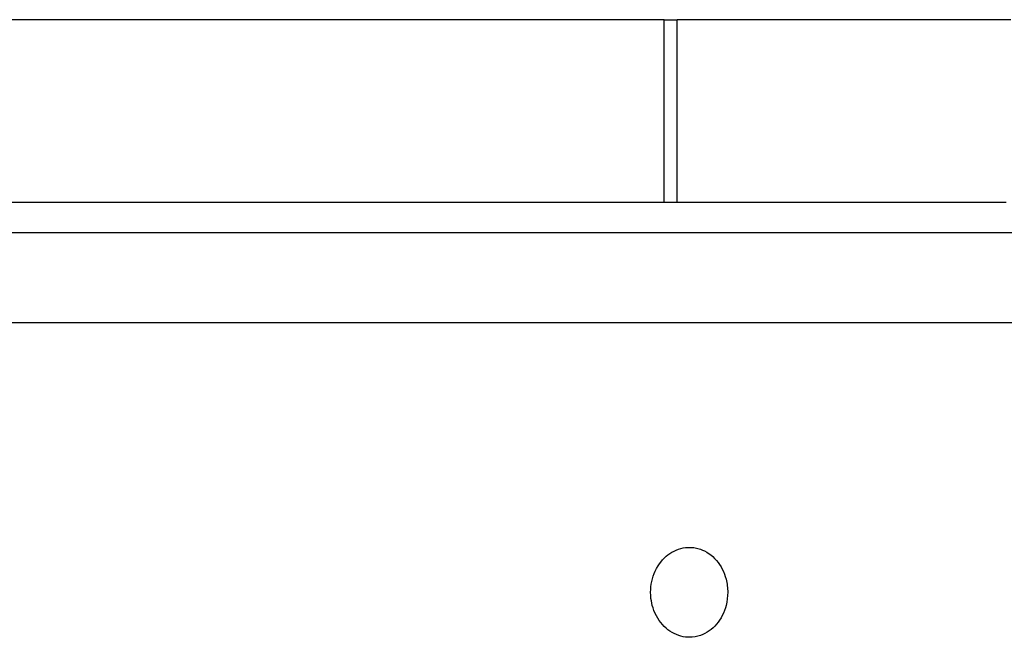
# Model space of a CAD drawing. Extents: x -1763 to 4575, y -3429 to 1051.
# Tile 30 of 193: x 25 to 58, y -2484 to -2464. Entities that reach past the tile are written whole.
import ezdxf

# ---------------------------------------------------------------- set-up
doc = ezdxf.new("R2010")
doc.units = 0
doc.linetypes.add('DASHED', pattern=[15, 7, -8])
doc.layers.get('0').update_dxf_attribs({"linetype": 'CONTINUOUS'})
doc.layers.add('1', color=7, linetype='CONTINUOUS')

# ---------------------------------------------------------------- blocks, each defined once
blk = doc.blocks.new('Z-STACK', base_point=(-660.966, -2613.082))
at = {"color": 2, "linetype": 'CONTINUOUS'}
for p, q in [((26.882, -2463.768), (7.054, -2463.768)), ((26.891, -2463.768), (26.882, -2463.768)), ((27.166, -2463.768), (26.891, -2463.768)), ((27.184, -2463.768), (27.166, -2463.768)), ((27.44, -2463.768), (27.184, -2463.768)), ((27.448, -2463.768), (27.44, -2463.768)), ((27.715, -2463.768), (27.448, -2463.768)), ((27.814, -2463.768), (27.715, -2463.768)), ((28.682, -2463.768), (27.814, -2463.768)), ((28.691, -2463.768), (28.682, -2463.768)), ((28.966, -2463.768), (28.691, -2463.768)), ((28.967, -2463.768), (28.966, -2463.768)), ((28.984, -2463.768), (28.967, -2463.768)), ((29.24, -2463.768), (28.984, -2463.768)), ((29.248, -2463.768), (29.24, -2463.768)), ((29.315, -2463.768), (29.248, -2463.768)), ((29.515, -2463.768), (29.315, -2463.768)), ((29.614, -2463.768), (29.515, -2463.768)), ((29.662, -2463.768), (29.614, -2463.768)), ((30.288, -2463.768), (29.662, -2463.768)), ((30.348, -2463.768), (30.288, -2463.768)), ((30.367, -2463.768), (30.348, -2463.768)), ((30.479, -2463.768), (30.367, -2463.768)), ((30.708, -2463.768), (30.479, -2463.768)), ((30.715, -2463.768), (30.708, -2463.768)), ((30.813, -2463.768), (30.715, -2463.768)), ((30.845, -2463.768), (30.813, -2463.768)), ((30.899, -2463.768), (30.845, -2463.768)), ((31.062, -2463.768), (30.899, -2463.768)), ((31.129, -2463.768), (31.062, -2463.768)), ((31.211, -2463.768), (31.129, -2463.768)), ((31.447, -2463.768), (31.211, -2463.768)), ((31.549, -2463.768), (31.447, -2463.768)), ((31.577, -2463.768), (31.549, -2463.768)), ((32.088, -2463.768), (31.577, -2463.768)), ((32.148, -2463.768), (32.088, -2463.768)), ((32.279, -2463.768), (32.148, -2463.768)), ((32.429, -2463.768), (32.279, -2463.768)), ((32.508, -2463.768), (32.429, -2463.768)), ((32.613, -2463.768), (32.508, -2463.768)), ((32.645, -2463.768), (32.613, -2463.768)), ((32.699, -2463.768), (32.645, -2463.768)), ((32.717, -2463.768), (32.699, -2463.768)), ((32.923, -2463.768), (32.717, -2463.768)), ((32.929, -2463.768), (32.923, -2463.768)), ((33.011, -2463.768), (32.929, -2463.768)), ((33.149, -2463.768), (33.011, -2463.768)), ((33.247, -2463.768), (33.149, -2463.768)), ((33.349, -2463.768), (33.247, -2463.768)), ((33.377, -2463.768), (33.349, -2463.768)), ((33.416, -2463.768), (33.377, -2463.768)), ((33.582, -2463.768), (33.416, -2463.768)), ((33.667, -2463.768), (33.582, -2463.768)), ((33.791, -2463.768), (33.667, -2463.768)), ((33.829, -2463.768), (33.791, -2463.768)), ((34.117, -2463.768), (33.829, -2463.768)), ((34.118, -2463.768), (34.117, -2463.768)), ((34.233, -2463.768), (34.118, -2463.768)), ((34.323, -2463.768), (34.233, -2463.768)), ((34.323, -2463.768), (34.323, -2463.768)), ((34.42, -2463.768), (34.323, -2463.768)), ((34.549, -2463.768), (34.42, -2463.768)), ((34.617, -2463.768), (34.549, -2463.768)), ((34.77, -2463.768), (34.617, -2463.768)), ((34.799, -2463.768), (34.77, -2463.768)), ((34.816, -2463.768), (34.799, -2463.768)), ((34.982, -2463.768), (34.816, -2463.768)), ((35.05, -2463.768), (34.982, -2463.768)), ((35.116, -2463.768), (35.05, -2463.768)), ((35.364, -2463.768), (35.116, -2463.768)), ((35.467, -2463.768), (35.364, -2463.768)), ((35.591, -2463.768), (35.467, -2463.768)), ((35.615, -2463.768), (35.591, -2463.768)), ((35.617, -2463.768), (35.615, -2463.768)), ((35.871, -2463.768), (35.617, -2463.768)), ((35.918, -2463.768), (35.871, -2463.768)), ((36.033, -2463.768), (35.918, -2463.768)), ((36.123, -2463.768), (36.033, -2463.768)), ((36.22, -2463.768), (36.123, -2463.768)), ((36.413, -2463.768), (36.22, -2463.768)), ((36.417, -2463.768), (36.413, -2463.768)), ((36.509, -2463.768), (36.417, -2463.768)), ((36.57, -2463.768), (36.509, -2463.768)), ((36.599, -2463.768), (36.57, -2463.768)), ((36.85, -2463.768), (36.599, -2463.768)), ((36.916, -2463.768), (36.85, -2463.768)), ((36.978, -2463.768), (36.916, -2463.768)), ((37.024, -2463.768), (36.978, -2463.768)), ((37.147, -2463.768), (37.024, -2463.768)), ((37.164, -2463.768), (37.147, -2463.768)), ((37.206, -2463.768), (37.164, -2463.768)), ((37.271, -2463.768), (37.206, -2463.768)), ((37.415, -2463.768), (37.271, -2463.768)), ((37.417, -2463.768), (37.415, -2463.768)), ((37.544, -2463.768), (37.417, -2463.768)), ((37.708, -2463.768), (37.544, -2463.768)), ((37.733, -2463.768), (37.708, -2463.768)), ((37.736, -2463.768), (37.733, -2463.768)), ((37.813, -2463.768), (37.736, -2463.768)), ((37.909, -2463.768), (37.813, -2463.768)), ((37.996, -2463.768), (37.909, -2463.768)), ((38.14, -2463.768), (37.996, -2463.768)), ((38.368, -2463.768), (38.14, -2463.768)), ((38.378, -2463.768), (38.368, -2463.768)), ((38.443, -2463.768), (38.378, -2463.768)), ((38.547, -2463.768), (38.443, -2463.768)), ((38.614, -2463.768), (38.547, -2463.768)), ((38.824, -2463.768), (38.614, -2463.768)), ((38.944, -2463.768), (38.824, -2463.768)), ((39, -2463.768), (38.944, -2463.768)), ((39.006, -2463.768), (39, -2463.768)), ((39.153, -2463.768), (39.006, -2463.768)), ((39.187, -2463.768), (39.153, -2463.768)), ((39.287, -2463.768), (39.187, -2463.768)), ((39.508, -2463.768), (39.287, -2463.768)), ((39.533, -2463.768), (39.508, -2463.768)), ((39.536, -2463.768), (39.533, -2463.768)), ((39.632, -2463.768), (39.536, -2463.768)), ((39.796, -2463.768), (39.632, -2463.768)), ((39.94, -2463.768), (39.796, -2463.768)), ((40.068, -2463.768), (39.94, -2463.768)), ((40.085, -2463.768), (40.068, -2463.768)), ((40.168, -2463.768), (40.085, -2463.768)), ((40.243, -2463.768), (40.168, -2463.768)), ((40.351, -2463.768), (40.243, -2463.768)), ((40.414, -2463.768), (40.351, -2463.768)), ((40.583, -2463.768), (40.414, -2463.768)), ((40.687, -2463.768), (40.583, -2463.768)), ((40.783, -2463.768), (40.687, -2463.768)), ((40.8, -2463.768), (40.783, -2463.768)), ((40.849, -2463.768), (40.8, -2463.768)), ((40.953, -2463.768), (40.849, -2463.768)), ((40.987, -2463.768), (40.953, -2463.768)), ((41.046, -2463.768), (40.987, -2463.768)), ((41.204, -2463.768), (41.046, -2463.768)), ((41.329, -2463.768), (41.204, -2463.768)), ((41.432, -2463.768), (41.329, -2463.768)), ((41.448, -2463.768), (41.432, -2463.768)), ((41.468, -2463.768), (41.448, -2463.768)), ((41.481, -2463.768), (41.468, -2463.768)), ((41.485, -2463.768), (41.481, -2463.768)), ((41.533, -2463.768), (41.485, -2463.768)), ((42.057, -2463.768), (41.533, -2463.768)), ((42.093, -2463.768), (42.057, -2463.768)), ((42.128, -2463.768), (42.093, -2463.768)), ((42.151, -2463.768), (42.128, -2463.768)), ((42.183, -2463.768), (42.151, -2463.768)), ((42.249, -2463.768), (42.183, -2463.768)), ((42.383, -2463.768), (42.249, -2463.768)), ((42.669, -2463.768), (42.383, -2463.768)), ((42.691, -2463.768), (42.669, -2463.768)), ((42.846, -2463.768), (42.691, -2463.768)), ((42.856, -2463.768), (42.846, -2463.768)), ((42.881, -2463.768), (42.856, -2463.768)), ((42.909, -2463.768), (42.881, -2463.768)), ((43.004, -2463.768), (42.909, -2463.768)), ((43.129, -2463.768), (43.004, -2463.768)), ((43.248, -2463.768), (43.129, -2463.768)), ((43.333, -2463.768), (43.248, -2463.768)), ((43.593, -2463.768), (43.333, -2463.768)), ((43.62, -2463.768), (43.593, -2463.768)), ((43.644, -2463.768), (43.62, -2463.768)), ((43.729, -2463.768), (43.644, -2463.768)), ((43.857, -2463.768), (43.729, -2463.768)), ((43.893, -2463.768), (43.857, -2463.768)), ((43.916, -2463.768), (43.893, -2463.768)), ((43.928, -2463.768), (43.916, -2463.768)), ((44.069, -2463.768), (43.928, -2463.768)), ((44.328, -2463.768), (44.069, -2463.768)), ((44.491, -2463.768), (44.328, -2463.768)), ((44.516, -2463.768), (44.491, -2463.768)), ((44.558, -2463.768), (44.516, -2463.768)), ((44.638, -2463.768), (44.558, -2463.768)), ((44.656, -2463.768), (44.638, -2463.768)), ((44.682, -2463.768), (44.656, -2463.768)), ((44.709, -2463.768), (44.682, -2463.768)), ((44.892, -2463.768), (44.709, -2463.768)), ((44.993, -2463.768), (44.892, -2463.768)), ((45.024, -2463.768), (44.993, -2463.768)), ((45.129, -2463.768), (45.024, -2463.768)), ((45.387, -2463.768), (45.129, -2463.768)), ((45.42, -2463.768), (45.387, -2463.768)), ((45.444, -2463.768), (45.42, -2463.768)), ((45.582, -2463.768), (45.444, -2463.768)), ((45.632, -2463.768), (45.582, -2463.768)), ((45.716, -2463.768), (45.632, -2463.768)), ((45.786, -2463.768), (45.716, -2463.768)), ((45.916, -2463.768), (45.786, -2463.768)), ((45.958, -2463.768), (45.916, -2463.768)), ((46.013, -2463.768), (45.958, -2463.768)), ((46.117, -2463.768), (46.013, -2463.768)), ((46.128, -2463.768), (46.117, -2463.768)), ((46.3, -2463.768), (46.128, -2463.768)), ((46.3, -2463.768), (46.438, -2463.768)), ((46.438, -2463.768), (46.482, -2463.768)), ((46.482, -2463.768), (46.626, -2463.768)), ((46.626, -2463.768), (46.68, -2463.768)), ((46.68, -2463.768), (46.692, -2463.768)), ((46.692, -2463.768), (46.74, -2463.768)), ((46.787, -2463.768), (46.74, -2463.768)), ((46.824, -2463.768), (46.787, -2463.768)), ((46.896, -2463.768), (46.824, -2463.768)), ((47.077, -2463.768), (46.896, -2463.768)), ((47.197, -2463.768), (47.077, -2463.768)), ((47.339, -2463.768), (47.197, -2463.768)), ((47.382, -2463.768), (47.339, -2463.768)), ((47.413, -2463.768), (47.382, -2463.768)), ((47.432, -2463.768), (47.413, -2463.768)), ((47.545, -2463.768), (47.432, -2463.768)), ((47.574, -2463.768), (47.545, -2463.768)), ((47.586, -2463.768), (47.574, -2463.768)), ((47.831, -2463.768), (47.586, -2463.768)), ((47.917, -2463.768), (47.831, -2463.768)), ((48.03, -2463.768), (47.917, -2463.768)), ((48.142, -2463.768), (48.03, -2463.768)), ((48.298, -2463.768), (48.142, -2463.768)), ((48.418, -2463.768), (48.298, -2463.768)), ((48.426, -2463.768), (48.418, -2463.768)), ((48.459, -2463.768), (48.426, -2463.768)), ((48.477, -2463.768), (48.459, -2463.768)), ((48.48, -2463.768), (48.477, -2463.768)), ((48.696, -2463.768), (48.48, -2463.768)), ((48.739, -2463.768), (48.696, -2463.768)), ((48.968, -2463.768), (48.739, -2463.768)), ((48.997, -2463.768), (48.968, -2463.768)), ((49.163, -2463.768), (48.997, -2463.768)), ((49.257, -2463.768), (49.163, -2463.768)), ((49.313, -2463.768), (49.257, -2463.768)), ((49.345, -2463.768), (49.313, -2463.768)), ((49.374, -2463.768), (49.345, -2463.768)), ((49.441, -2463.768), (49.374, -2463.768)), ((49.453, -2463.768), (49.441, -2463.768)), ((49.542, -2463.768), (49.453, -2463.768)), ((49.631, -2463.768), (49.542, -2463.768)), ((49.698, -2463.768), (49.631, -2463.768)), ((49.83, -2463.768), (49.698, -2463.768)), ((50.102, -2463.768), (49.83, -2463.768)), ((50.218, -2463.768), (50.102, -2463.768)), ((50.259, -2463.768), (50.218, -2463.768)), ((50.297, -2463.768), (50.259, -2463.768)), ((50.418, -2463.768), (50.297, -2463.768)), ((50.465, -2463.768), (50.418, -2463.768)), ((50.516, -2463.768), (50.465, -2463.768)), ((50.657, -2463.768), (50.516, -2463.768)), ((50.687, -2463.768), (50.657, -2463.768)), ((50.713, -2463.768), (50.687, -2463.768)), ((50.768, -2463.768), (50.713, -2463.768)), ((50.884, -2463.768), (50.768, -2463.768)), ((50.91, -2463.768), (50.884, -2463.768)), ((50.963, -2463.768), (50.91, -2463.768)), ((51.241, -2463.768), (50.963, -2463.768)), ((51.253, -2463.768), (51.241, -2463.768)), ((51.373, -2463.768), (51.253, -2463.768)), ((51.488, -2463.768), (51.373, -2463.768)), ((51.719, -2463.768), (51.488, -2463.768)), ((51.833, -2463.768), (51.719, -2463.768)), ((51.902, -2463.768), (51.833, -2463.768)), ((51.903, -2463.768), (51.902, -2463.768)), ((51.916, -2463.768), (51.903, -2463.768)), ((51.997, -2463.768), (51.916, -2463.768)), ((52.097, -2463.768), (51.997, -2463.768)), ((52.218, -2463.768), (52.097, -2463.768)), ((52.265, -2463.768), (52.218, -2463.768)), ((52.276, -2463.768), (52.265, -2463.768)), ((52.31, -2463.768), (52.276, -2463.768)), ((52.487, -2463.768), (52.31, -2463.768)), ((52.563, -2463.768), (52.487, -2463.768)), ((52.644, -2463.768), (52.563, -2463.768)), ((52.684, -2463.768), (52.644, -2463.768)), ((52.686, -2463.768), (52.684, -2463.768)), ((53.054, -2463.768), (52.686, -2463.768)), ((53.085, -2463.768), (53.054, -2463.768)), ((53.096, -2463.768), (53.085, -2463.768)), ((53.119, -2463.768), (53.096, -2463.768)), ((53.173, -2463.768), (53.119, -2463.768)), ((53.255, -2463.768), (53.173, -2463.768)), ((53.288, -2463.768), (53.255, -2463.768)), ((53.397, -2463.768), (53.288, -2463.768)), ((53.573, -2463.768), (53.397, -2463.768)), ((53.633, -2463.768), (53.573, -2463.768)), ((53.703, -2463.768), (53.633, -2463.768)), ((53.747, -2463.768), (53.703, -2463.768)), ((53.902, -2463.768), (53.747, -2463.768)), ((53.916, -2463.768), (53.902, -2463.768)), ((53.963, -2463.768), (53.916, -2463.768)), ((54.076, -2463.768), (53.963, -2463.768)), ((54.205, -2463.768), (54.076, -2463.768)), ((54.436, -2463.768), (54.205, -2463.768)), ((54.444, -2463.768), (54.436, -2463.768)), ((54.485, -2463.768), (54.444, -2463.768)), ((54.486, -2463.768), (54.485, -2463.768)), ((54.662, -2463.768), (54.486, -2463.768)), ((54.854, -2463.768), (54.662, -2463.768)), ((55.055, -2463.768), (54.854, -2463.768)), ((55.137, -2463.768), (55.055, -2463.768)), ((55.241, -2463.768), (55.137, -2463.768)), ((55.302, -2463.768), (55.241, -2463.768)), ((55.342, -2463.768), (55.302, -2463.768)), ((55.356, -2463.768), (55.342, -2463.768)), ((55.373, -2463.768), (55.356, -2463.768)), ((55.497, -2463.768), (55.373, -2463.768)), ((55.547, -2463.768), (55.497, -2463.768)), ((55.65, -2463.768), (55.547, -2463.768)), ((55.716, -2463.768), (55.65, -2463.768)), ((55.756, -2463.768), (55.716, -2463.768)), ((55.836, -2463.768), (55.756, -2463.768)), ((56.005, -2463.768), (55.836, -2463.768)), ((56.069, -2463.768), (56.005, -2463.768)), ((56.352, -2463.768), (56.069, -2463.768)), ((56.462, -2463.768), (56.352, -2463.768)), ((56.518, -2463.768), (56.462, -2463.768)), ((56.619, -2463.768), (56.518, -2463.768)), ((56.641, -2463.768), (56.619, -2463.768)), ((56.655, -2463.768), (56.641, -2463.768)), ((56.715, -2463.768), (56.655, -2463.768)), ((56.865, -2463.768), (56.715, -2463.768)), ((56.937, -2463.768), (56.865, -2463.768)), ((56.949, -2463.768), (56.937, -2463.768)), ((57.05, -2463.768), (56.949, -2463.768)), ((57.142, -2463.768), (57.05, -2463.768)), ((57.156, -2463.768), (57.142, -2463.768)), ((57.156, -2463.768), (57.156, -2463.768)), ((57.23, -2463.768), (57.156, -2463.768)), ((57.297, -2463.768), (57.23, -2463.768)), ((57.476, -2463.768), (57.297, -2463.768)), ((57.869, -2463.768), (57.476, -2463.768))]:
    blk.add_line(p, q, dxfattribs=at)
at = {"color": 7, "linetype": 'DASHED'}
for p, q in [((26.882, -2463.768), (7.054, -2463.768)), ((26.891, -2463.768), (26.882, -2463.768)), ((27.166, -2463.768), (26.891, -2463.768)), ((27.184, -2463.768), (27.166, -2463.768)), ((27.44, -2463.768), (27.184, -2463.768)), ((27.448, -2463.768), (27.44, -2463.768)), ((27.715, -2463.768), (27.448, -2463.768)), ((27.814, -2463.768), (27.715, -2463.768)), ((28.682, -2463.768), (27.814, -2463.768)), ((28.691, -2463.768), (28.682, -2463.768)), ((28.966, -2463.768), (28.691, -2463.768)), ((28.967, -2463.768), (28.966, -2463.768)), ((28.984, -2463.768), (28.967, -2463.768)), ((29.24, -2463.768), (28.984, -2463.768)), ((29.248, -2463.768), (29.24, -2463.768)), ((29.315, -2463.768), (29.248, -2463.768)), ((29.515, -2463.768), (29.315, -2463.768)), ((29.614, -2463.768), (29.515, -2463.768)), ((29.662, -2463.768), (29.614, -2463.768)), ((30.288, -2463.768), (29.662, -2463.768)), ((30.348, -2463.768), (30.288, -2463.768)), ((30.367, -2463.768), (30.348, -2463.768)), ((30.479, -2463.768), (30.367, -2463.768)), ((30.708, -2463.768), (30.479, -2463.768)), ((30.715, -2463.768), (30.708, -2463.768)), ((30.813, -2463.768), (30.715, -2463.768)), ((30.845, -2463.768), (30.813, -2463.768)), ((30.899, -2463.768), (30.845, -2463.768)), ((31.062, -2463.768), (30.899, -2463.768)), ((31.129, -2463.768), (31.062, -2463.768)), ((31.211, -2463.768), (31.129, -2463.768)), ((31.447, -2463.768), (31.211, -2463.768)), ((31.549, -2463.768), (31.447, -2463.768)), ((31.577, -2463.768), (31.549, -2463.768)), ((32.088, -2463.768), (31.577, -2463.768)), ((32.148, -2463.768), (32.088, -2463.768)), ((32.279, -2463.768), (32.148, -2463.768)), ((32.429, -2463.768), (32.279, -2463.768)), ((32.508, -2463.768), (32.429, -2463.768)), ((32.613, -2463.768), (32.508, -2463.768)), ((32.645, -2463.768), (32.613, -2463.768)), ((32.699, -2463.768), (32.645, -2463.768)), ((32.717, -2463.768), (32.699, -2463.768)), ((32.923, -2463.768), (32.717, -2463.768)), ((32.929, -2463.768), (32.923, -2463.768)), ((33.011, -2463.768), (32.929, -2463.768)), ((33.149, -2463.768), (33.011, -2463.768)), ((33.247, -2463.768), (33.149, -2463.768)), ((33.349, -2463.768), (33.247, -2463.768)), ((33.377, -2463.768), (33.349, -2463.768)), ((33.416, -2463.768), (33.377, -2463.768)), ((33.582, -2463.768), (33.416, -2463.768)), ((33.667, -2463.768), (33.582, -2463.768)), ((33.791, -2463.768), (33.667, -2463.768)), ((33.829, -2463.768), (33.791, -2463.768)), ((34.117, -2463.768), (33.829, -2463.768)), ((34.118, -2463.768), (34.117, -2463.768)), ((34.233, -2463.768), (34.118, -2463.768)), ((34.323, -2463.768), (34.233, -2463.768)), ((34.323, -2463.768), (34.323, -2463.768)), ((34.42, -2463.768), (34.323, -2463.768)), ((34.549, -2463.768), (34.42, -2463.768)), ((34.617, -2463.768), (34.549, -2463.768)), ((34.77, -2463.768), (34.617, -2463.768)), ((34.799, -2463.768), (34.77, -2463.768)), ((34.816, -2463.768), (34.799, -2463.768)), ((34.982, -2463.768), (34.816, -2463.768)), ((35.05, -2463.768), (34.982, -2463.768)), ((35.116, -2463.768), (35.05, -2463.768)), ((35.364, -2463.768), (35.116, -2463.768)), ((35.467, -2463.768), (35.364, -2463.768)), ((35.591, -2463.768), (35.467, -2463.768)), ((35.615, -2463.768), (35.591, -2463.768)), ((35.617, -2463.768), (35.615, -2463.768)), ((35.871, -2463.768), (35.617, -2463.768)), ((35.918, -2463.768), (35.871, -2463.768)), ((36.033, -2463.768), (35.918, -2463.768)), ((36.123, -2463.768), (36.033, -2463.768)), ((36.22, -2463.768), (36.123, -2463.768)), ((36.413, -2463.768), (36.22, -2463.768)), ((36.417, -2463.768), (36.413, -2463.768)), ((36.509, -2463.768), (36.417, -2463.768)), ((36.57, -2463.768), (36.509, -2463.768)), ((36.599, -2463.768), (36.57, -2463.768)), ((36.85, -2463.768), (36.599, -2463.768)), ((36.916, -2463.768), (36.85, -2463.768)), ((36.978, -2463.768), (36.916, -2463.768)), ((37.024, -2463.768), (36.978, -2463.768)), ((37.147, -2463.768), (37.024, -2463.768)), ((37.164, -2463.768), (37.147, -2463.768)), ((37.206, -2463.768), (37.164, -2463.768)), ((37.271, -2463.768), (37.206, -2463.768)), ((37.415, -2463.768), (37.271, -2463.768)), ((37.417, -2463.768), (37.415, -2463.768)), ((37.544, -2463.768), (37.417, -2463.768)), ((37.708, -2463.768), (37.544, -2463.768)), ((37.733, -2463.768), (37.708, -2463.768)), ((37.736, -2463.768), (37.733, -2463.768)), ((37.813, -2463.768), (37.736, -2463.768)), ((37.909, -2463.768), (37.813, -2463.768)), ((37.996, -2463.768), (37.909, -2463.768)), ((38.14, -2463.768), (37.996, -2463.768)), ((38.368, -2463.768), (38.14, -2463.768)), ((38.378, -2463.768), (38.368, -2463.768)), ((38.443, -2463.768), (38.378, -2463.768)), ((38.547, -2463.768), (38.443, -2463.768)), ((38.614, -2463.768), (38.547, -2463.768)), ((38.824, -2463.768), (38.614, -2463.768)), ((38.944, -2463.768), (38.824, -2463.768)), ((39, -2463.768), (38.944, -2463.768)), ((39.006, -2463.768), (39, -2463.768)), ((39.153, -2463.768), (39.006, -2463.768)), ((39.187, -2463.768), (39.153, -2463.768)), ((39.287, -2463.768), (39.187, -2463.768)), ((39.508, -2463.768), (39.287, -2463.768)), ((39.533, -2463.768), (39.508, -2463.768)), ((39.536, -2463.768), (39.533, -2463.768)), ((39.632, -2463.768), (39.536, -2463.768)), ((39.796, -2463.768), (39.632, -2463.768)), ((39.94, -2463.768), (39.796, -2463.768)), ((40.068, -2463.768), (39.94, -2463.768)), ((40.085, -2463.768), (40.068, -2463.768)), ((40.168, -2463.768), (40.085, -2463.768)), ((40.243, -2463.768), (40.168, -2463.768)), ((40.351, -2463.768), (40.243, -2463.768)), ((40.414, -2463.768), (40.351, -2463.768)), ((40.583, -2463.768), (40.414, -2463.768)), ((40.687, -2463.768), (40.583, -2463.768)), ((40.783, -2463.768), (40.687, -2463.768)), ((40.8, -2463.768), (40.783, -2463.768)), ((40.849, -2463.768), (40.8, -2463.768)), ((40.953, -2463.768), (40.849, -2463.768)), ((40.987, -2463.768), (40.953, -2463.768)), ((41.046, -2463.768), (40.987, -2463.768)), ((41.204, -2463.768), (41.046, -2463.768)), ((41.329, -2463.768), (41.204, -2463.768)), ((41.432, -2463.768), (41.329, -2463.768)), ((41.448, -2463.768), (41.432, -2463.768)), ((41.468, -2463.768), (41.448, -2463.768)), ((41.481, -2463.768), (41.468, -2463.768)), ((41.485, -2463.768), (41.481, -2463.768)), ((41.533, -2463.768), (41.485, -2463.768)), ((42.057, -2463.768), (41.533, -2463.768)), ((42.093, -2463.768), (42.057, -2463.768)), ((42.128, -2463.768), (42.093, -2463.768)), ((42.151, -2463.768), (42.128, -2463.768)), ((42.183, -2463.768), (42.151, -2463.768)), ((42.249, -2463.768), (42.183, -2463.768)), ((42.383, -2463.768), (42.249, -2463.768)), ((42.669, -2463.768), (42.383, -2463.768)), ((42.691, -2463.768), (42.669, -2463.768)), ((42.846, -2463.768), (42.691, -2463.768)), ((42.856, -2463.768), (42.846, -2463.768)), ((42.881, -2463.768), (42.856, -2463.768)), ((42.909, -2463.768), (42.881, -2463.768)), ((43.004, -2463.768), (42.909, -2463.768)), ((43.129, -2463.768), (43.004, -2463.768)), ((43.248, -2463.768), (43.129, -2463.768)), ((43.333, -2463.768), (43.248, -2463.768)), ((43.593, -2463.768), (43.333, -2463.768)), ((43.62, -2463.768), (43.593, -2463.768)), ((43.644, -2463.768), (43.62, -2463.768)), ((43.729, -2463.768), (43.644, -2463.768)), ((43.857, -2463.768), (43.729, -2463.768)), ((43.893, -2463.768), (43.857, -2463.768)), ((43.916, -2463.768), (43.893, -2463.768)), ((43.928, -2463.768), (43.916, -2463.768)), ((44.069, -2463.768), (43.928, -2463.768)), ((44.328, -2463.768), (44.069, -2463.768)), ((44.491, -2463.768), (44.328, -2463.768)), ((44.516, -2463.768), (44.491, -2463.768)), ((44.558, -2463.768), (44.516, -2463.768)), ((44.638, -2463.768), (44.558, -2463.768)), ((44.656, -2463.768), (44.638, -2463.768)), ((44.682, -2463.768), (44.656, -2463.768)), ((44.709, -2463.768), (44.682, -2463.768)), ((44.892, -2463.768), (44.709, -2463.768)), ((44.993, -2463.768), (44.892, -2463.768)), ((45.024, -2463.768), (44.993, -2463.768)), ((45.129, -2463.768), (45.024, -2463.768)), ((45.387, -2463.768), (45.129, -2463.768)), ((45.42, -2463.768), (45.387, -2463.768)), ((45.444, -2463.768), (45.42, -2463.768)), ((45.582, -2463.768), (45.444, -2463.768)), ((45.632, -2463.768), (45.582, -2463.768)), ((45.716, -2463.768), (45.632, -2463.768)), ((45.786, -2463.768), (45.716, -2463.768)), ((45.916, -2463.768), (45.786, -2463.768)), ((45.958, -2463.768), (45.916, -2463.768)), ((46.013, -2463.768), (45.958, -2463.768)), ((46.117, -2463.768), (46.013, -2463.768)), ((46.128, -2463.768), (46.117, -2463.768)), ((46.3, -2463.768), (46.128, -2463.768)), ((46.3, -2463.768), (46.438, -2463.768)), ((46.438, -2463.768), (46.482, -2463.768)), ((46.482, -2463.768), (46.626, -2463.768)), ((46.626, -2463.768), (46.68, -2463.768)), ((46.68, -2463.768), (46.692, -2463.768)), ((46.692, -2463.768), (46.74, -2463.768)), ((46.787, -2463.768), (46.74, -2463.768)), ((46.787, -2463.768), (46.74, -2463.768)), ((46.824, -2463.768), (46.787, -2463.768)), ((46.824, -2463.768), (46.787, -2463.768)), ((46.896, -2463.768), (46.824, -2463.768)), ((46.896, -2463.768), (46.824, -2463.768)), ((47.077, -2463.768), (46.896, -2463.768)), ((47.077, -2463.768), (46.896, -2463.768)), ((47.197, -2463.768), (47.077, -2463.768)), ((47.197, -2463.768), (47.077, -2463.768)), ((47.339, -2463.768), (47.197, -2463.768)), ((47.339, -2463.768), (47.197, -2463.768)), ((47.382, -2463.768), (47.339, -2463.768)), ((47.382, -2463.768), (47.339, -2463.768)), ((47.413, -2463.768), (47.382, -2463.768)), ((47.413, -2463.768), (47.382, -2463.768)), ((47.432, -2463.768), (47.413, -2463.768)), ((47.432, -2463.768), (47.413, -2463.768)), ((47.545, -2463.768), (47.432, -2463.768)), ((47.545, -2463.768), (47.432, -2463.768)), ((47.574, -2463.768), (47.545, -2463.768)), ((47.574, -2463.768), (47.545, -2463.768)), ((47.586, -2463.768), (47.574, -2463.768)), ((47.586, -2463.768), (47.574, -2463.768)), ((47.831, -2463.768), (47.586, -2463.768)), ((47.831, -2463.768), (47.586, -2463.768)), ((47.917, -2463.768), (47.831, -2463.768)), ((47.917, -2463.768), (47.831, -2463.768)), ((48.03, -2463.768), (47.917, -2463.768)), ((48.03, -2463.768), (47.917, -2463.768)), ((48.142, -2463.768), (48.03, -2463.768)), ((48.142, -2463.768), (48.03, -2463.768)), ((48.298, -2463.768), (48.142, -2463.768)), ((48.298, -2463.768), (48.142, -2463.768)), ((48.418, -2463.768), (48.298, -2463.768)), ((48.418, -2463.768), (48.298, -2463.768)), ((48.426, -2463.768), (48.418, -2463.768)), ((48.426, -2463.768), (48.418, -2463.768)), ((48.459, -2463.768), (48.426, -2463.768)), ((48.459, -2463.768), (48.426, -2463.768)), ((48.477, -2463.768), (48.459, -2463.768)), ((48.477, -2463.768), (48.459, -2463.768)), ((48.48, -2463.768), (48.477, -2463.768)), ((48.48, -2463.768), (48.477, -2463.768)), ((48.696, -2463.768), (48.48, -2463.768)), ((48.696, -2463.768), (48.48, -2463.768)), ((48.739, -2463.768), (48.696, -2463.768)), ((48.739, -2463.768), (48.696, -2463.768)), ((48.968, -2463.768), (48.739, -2463.768)), ((48.968, -2463.768), (48.739, -2463.768)), ((48.997, -2463.768), (48.968, -2463.768)), ((48.997, -2463.768), (48.968, -2463.768)), ((49.163, -2463.768), (48.997, -2463.768)), ((49.163, -2463.768), (48.997, -2463.768)), ((49.257, -2463.768), (49.163, -2463.768)), ((49.257, -2463.768), (49.163, -2463.768)), ((49.313, -2463.768), (49.257, -2463.768)), ((49.313, -2463.768), (49.257, -2463.768)), ((49.345, -2463.768), (49.313, -2463.768)), ((49.345, -2463.768), (49.313, -2463.768)), ((49.374, -2463.768), (49.345, -2463.768)), ((49.374, -2463.768), (49.345, -2463.768)), ((49.441, -2463.768), (49.374, -2463.768)), ((49.441, -2463.768), (49.374, -2463.768)), ((49.453, -2463.768), (49.441, -2463.768)), ((49.453, -2463.768), (49.441, -2463.768)), ((49.542, -2463.768), (49.453, -2463.768)), ((49.542, -2463.768), (49.453, -2463.768)), ((49.631, -2463.768), (49.542, -2463.768)), ((49.631, -2463.768), (49.542, -2463.768)), ((49.698, -2463.768), (49.631, -2463.768)), ((49.698, -2463.768), (49.631, -2463.768)), ((49.83, -2463.768), (49.698, -2463.768)), ((49.83, -2463.768), (49.698, -2463.768)), ((50.102, -2463.768), (49.83, -2463.768)), ((50.102, -2463.768), (49.83, -2463.768)), ((50.218, -2463.768), (50.102, -2463.768)), ((50.218, -2463.768), (50.102, -2463.768)), ((50.259, -2463.768), (50.218, -2463.768)), ((50.259, -2463.768), (50.218, -2463.768)), ((50.297, -2463.768), (50.259, -2463.768)), ((50.297, -2463.768), (50.259, -2463.768)), ((50.418, -2463.768), (50.297, -2463.768)), ((50.418, -2463.768), (50.297, -2463.768)), ((50.465, -2463.768), (50.418, -2463.768)), ((50.465, -2463.768), (50.418, -2463.768)), ((50.516, -2463.768), (50.465, -2463.768)), ((50.516, -2463.768), (50.465, -2463.768)), ((50.657, -2463.768), (50.516, -2463.768)), ((50.657, -2463.768), (50.516, -2463.768)), ((50.687, -2463.768), (50.657, -2463.768)), ((50.687, -2463.768), (50.657, -2463.768)), ((50.713, -2463.768), (50.687, -2463.768)), ((50.713, -2463.768), (50.687, -2463.768)), ((50.768, -2463.768), (50.713, -2463.768)), ((50.768, -2463.768), (50.713, -2463.768)), ((50.884, -2463.768), (50.768, -2463.768)), ((50.884, -2463.768), (50.768, -2463.768)), ((50.91, -2463.768), (50.884, -2463.768)), ((50.91, -2463.768), (50.884, -2463.768)), ((50.963, -2463.768), (50.91, -2463.768)), ((50.963, -2463.768), (50.91, -2463.768)), ((51.241, -2463.768), (50.963, -2463.768)), ((51.241, -2463.768), (50.963, -2463.768)), ((51.253, -2463.768), (51.241, -2463.768)), ((51.253, -2463.768), (51.241, -2463.768)), ((51.373, -2463.768), (51.253, -2463.768)), ((51.373, -2463.768), (51.253, -2463.768)), ((51.488, -2463.768), (51.373, -2463.768)), ((51.488, -2463.768), (51.373, -2463.768)), ((51.719, -2463.768), (51.488, -2463.768)), ((51.719, -2463.768), (51.488, -2463.768)), ((51.833, -2463.768), (51.719, -2463.768)), ((51.833, -2463.768), (51.719, -2463.768)), ((51.902, -2463.768), (51.833, -2463.768)), ((51.902, -2463.768), (51.833, -2463.768)), ((51.903, -2463.768), (51.902, -2463.768)), ((51.903, -2463.768), (51.902, -2463.768)), ((51.916, -2463.768), (51.903, -2463.768)), ((51.916, -2463.768), (51.903, -2463.768)), ((51.997, -2463.768), (51.916, -2463.768)), ((51.997, -2463.768), (51.916, -2463.768)), ((52.097, -2463.768), (51.997, -2463.768)), ((52.097, -2463.768), (51.997, -2463.768)), ((52.218, -2463.768), (52.097, -2463.768)), ((52.218, -2463.768), (52.097, -2463.768)), ((52.265, -2463.768), (52.218, -2463.768)), ((52.265, -2463.768), (52.218, -2463.768)), ((52.276, -2463.768), (52.265, -2463.768)), ((52.276, -2463.768), (52.265, -2463.768)), ((52.31, -2463.768), (52.276, -2463.768)), ((52.31, -2463.768), (52.276, -2463.768)), ((52.487, -2463.768), (52.31, -2463.768)), ((52.487, -2463.768), (52.31, -2463.768)), ((52.563, -2463.768), (52.487, -2463.768)), ((52.563, -2463.768), (52.487, -2463.768)), ((52.644, -2463.768), (52.563, -2463.768)), ((52.644, -2463.768), (52.563, -2463.768)), ((52.684, -2463.768), (52.644, -2463.768)), ((52.684, -2463.768), (52.644, -2463.768)), ((52.686, -2463.768), (52.684, -2463.768)), ((52.686, -2463.768), (52.684, -2463.768)), ((53.054, -2463.768), (52.686, -2463.768)), ((53.054, -2463.768), (52.686, -2463.768)), ((53.085, -2463.768), (53.054, -2463.768)), ((53.085, -2463.768), (53.054, -2463.768)), ((53.096, -2463.768), (53.085, -2463.768)), ((53.096, -2463.768), (53.085, -2463.768)), ((53.119, -2463.768), (53.096, -2463.768)), ((53.119, -2463.768), (53.096, -2463.768)), ((53.173, -2463.768), (53.119, -2463.768)), ((53.173, -2463.768), (53.119, -2463.768)), ((53.255, -2463.768), (53.173, -2463.768)), ((53.255, -2463.768), (53.173, -2463.768)), ((53.288, -2463.768), (53.255, -2463.768)), ((53.288, -2463.768), (53.255, -2463.768)), ((53.397, -2463.768), (53.288, -2463.768)), ((53.397, -2463.768), (53.288, -2463.768)), ((53.573, -2463.768), (53.397, -2463.768)), ((53.573, -2463.768), (53.397, -2463.768)), ((53.633, -2463.768), (53.573, -2463.768)), ((53.633, -2463.768), (53.573, -2463.768)), ((53.703, -2463.768), (53.633, -2463.768)), ((53.703, -2463.768), (53.633, -2463.768)), ((53.747, -2463.768), (53.703, -2463.768)), ((53.747, -2463.768), (53.703, -2463.768)), ((53.902, -2463.768), (53.747, -2463.768)), ((53.902, -2463.768), (53.747, -2463.768)), ((53.916, -2463.768), (53.902, -2463.768)), ((53.916, -2463.768), (53.902, -2463.768)), ((53.963, -2463.768), (53.916, -2463.768)), ((53.963, -2463.768), (53.916, -2463.768)), ((54.076, -2463.768), (53.963, -2463.768)), ((54.076, -2463.768), (53.963, -2463.768)), ((54.205, -2463.768), (54.076, -2463.768)), ((54.205, -2463.768), (54.076, -2463.768)), ((54.436, -2463.768), (54.205, -2463.768)), ((54.436, -2463.768), (54.205, -2463.768)), ((54.444, -2463.768), (54.436, -2463.768)), ((54.444, -2463.768), (54.436, -2463.768)), ((54.485, -2463.768), (54.444, -2463.768)), ((54.485, -2463.768), (54.444, -2463.768)), ((54.486, -2463.768), (54.485, -2463.768)), ((54.486, -2463.768), (54.485, -2463.768)), ((54.662, -2463.768), (54.486, -2463.768)), ((54.662, -2463.768), (54.486, -2463.768)), ((54.854, -2463.768), (54.662, -2463.768)), ((54.854, -2463.768), (54.662, -2463.768)), ((55.055, -2463.768), (54.854, -2463.768)), ((55.055, -2463.768), (54.854, -2463.768)), ((55.137, -2463.768), (55.055, -2463.768)), ((55.137, -2463.768), (55.055, -2463.768)), ((55.241, -2463.768), (55.137, -2463.768)), ((55.241, -2463.768), (55.137, -2463.768)), ((55.302, -2463.768), (55.241, -2463.768)), ((55.302, -2463.768), (55.241, -2463.768)), ((55.342, -2463.768), (55.302, -2463.768)), ((55.342, -2463.768), (55.302, -2463.768)), ((55.356, -2463.768), (55.342, -2463.768)), ((55.356, -2463.768), (55.342, -2463.768)), ((55.373, -2463.768), (55.356, -2463.768)), ((55.373, -2463.768), (55.356, -2463.768)), ((55.497, -2463.768), (55.373, -2463.768)), ((55.497, -2463.768), (55.373, -2463.768)), ((55.547, -2463.768), (55.497, -2463.768)), ((55.547, -2463.768), (55.497, -2463.768)), ((55.65, -2463.768), (55.547, -2463.768)), ((55.65, -2463.768), (55.547, -2463.768)), ((55.716, -2463.768), (55.65, -2463.768)), ((55.716, -2463.768), (55.65, -2463.768)), ((55.756, -2463.768), (55.716, -2463.768)), ((55.756, -2463.768), (55.716, -2463.768)), ((55.836, -2463.768), (55.756, -2463.768)), ((55.836, -2463.768), (55.756, -2463.768)), ((56.005, -2463.768), (55.836, -2463.768)), ((56.005, -2463.768), (55.836, -2463.768)), ((56.069, -2463.768), (56.005, -2463.768)), ((56.069, -2463.768), (56.005, -2463.768)), ((56.352, -2463.768), (56.069, -2463.768)), ((56.352, -2463.768), (56.069, -2463.768)), ((56.462, -2463.768), (56.352, -2463.768)), ((56.462, -2463.768), (56.352, -2463.768)), ((56.518, -2463.768), (56.462, -2463.768)), ((56.518, -2463.768), (56.462, -2463.768)), ((56.619, -2463.768), (56.518, -2463.768)), ((56.619, -2463.768), (56.518, -2463.768)), ((56.641, -2463.768), (56.619, -2463.768)), ((56.641, -2463.768), (56.619, -2463.768)), ((56.655, -2463.768), (56.641, -2463.768)), ((56.655, -2463.768), (56.641, -2463.768)), ((56.715, -2463.768), (56.655, -2463.768)), ((56.715, -2463.768), (56.655, -2463.768)), ((56.865, -2463.768), (56.715, -2463.768)), ((56.865, -2463.768), (56.715, -2463.768)), ((56.937, -2463.768), (56.865, -2463.768)), ((56.937, -2463.768), (56.865, -2463.768)), ((56.949, -2463.768), (56.937, -2463.768)), ((56.949, -2463.768), (56.937, -2463.768)), ((57.05, -2463.768), (56.949, -2463.768)), ((57.05, -2463.768), (56.949, -2463.768)), ((57.142, -2463.768), (57.05, -2463.768)), ((57.142, -2463.768), (57.05, -2463.768)), ((57.156, -2463.768), (57.142, -2463.768)), ((57.156, -2463.768), (57.142, -2463.768)), ((57.156, -2463.768), (57.156, -2463.768)), ((57.23, -2463.768), (57.156, -2463.768)), ((57.23, -2463.768), (57.156, -2463.768)), ((57.156, -2463.768), (57.156, -2463.768)), ((57.297, -2463.768), (57.23, -2463.768)), ((57.297, -2463.768), (57.23, -2463.768)), ((57.476, -2463.768), (57.297, -2463.768)), ((57.476, -2463.768), (57.297, -2463.768)), ((57.869, -2463.768), (57.476, -2463.768)), ((57.869, -2463.768), (57.476, -2463.768)), ((38.311, -2469.868), (20.829, -2469.868)), ((40.763, -2469.868), (38.311, -2469.868)), ((46.3, -2469.868), (40.763, -2469.868)), ((46.74, -2469.868), (46.3, -2469.868)), ((50.093, -2469.868), (46.74, -2469.868)), ((50.093, -2469.868), (46.74, -2469.868)), ((52.278, -2469.868), (50.093, -2469.868)), ((52.278, -2469.868), (50.093, -2469.868)), ((53.096, -2469.868), (52.278, -2469.868)), ((53.096, -2469.868), (52.278, -2469.868)), ((56.518, -2469.868), (53.096, -2469.868)), ((56.518, -2469.868), (53.096, -2469.868)), ((56.949, -2469.868), (56.518, -2469.868)), ((56.949, -2469.868), (56.518, -2469.868)), ((57.706, -2469.868), (56.949, -2469.868)), ((57.706, -2469.868), (56.949, -2469.868)), ((23.515, -2470.868), (31.036, -2470.868)), ((31.036, -2470.868), (31.07, -2470.868)), ((31.07, -2470.868), (31.136, -2470.868)), ((31.136, -2470.868), (31.27, -2470.868)), ((31.27, -2470.868), (31.331, -2470.868)), ((31.331, -2470.868), (31.354, -2470.868)), ((31.354, -2470.868), (31.409, -2470.868)), ((31.409, -2470.868), (31.414, -2470.868)), ((31.414, -2470.868), (31.476, -2470.868)), ((31.476, -2470.868), (31.549, -2470.868)), ((31.549, -2470.868), (31.553, -2470.868)), ((31.553, -2470.868), (31.704, -2470.868)), ((31.704, -2470.868), (31.748, -2470.868)), ((31.748, -2470.868), (31.866, -2470.868)), ((31.866, -2470.868), (31.87, -2470.868)), ((31.87, -2470.868), (32.033, -2470.868)), ((32.033, -2470.868), (32.076, -2470.868)), ((32.076, -2470.868), (32.138, -2470.868)), ((32.138, -2470.868), (32.205, -2470.868)), ((32.205, -2470.868), (32.248, -2470.868)), ((32.248, -2470.868), (32.355, -2470.868)), ((32.355, -2470.868), (32.415, -2470.868)), ((32.415, -2470.868), (32.483, -2470.868)), ((32.483, -2470.868), (32.576, -2470.868)), ((32.576, -2470.868), (32.583, -2470.868)), ((32.583, -2470.868), (32.639, -2470.868)), ((32.639, -2470.868), (32.7, -2470.868)), ((32.7, -2470.868), (32.76, -2470.868)), ((32.76, -2470.868), (32.767, -2470.868)), ((32.767, -2470.868), (32.778, -2470.868)), ((32.778, -2470.868), (32.91, -2470.868)), ((32.91, -2470.868), (33.05, -2470.868)), ((33.05, -2470.868), (33.15, -2470.868)), ((33.15, -2470.868), (33.75, -2470.868)), ((33.75, -2470.868), (33.846, -2470.868)), ((33.846, -2470.868), (34.43, -2470.868)), ((34.43, -2470.868), (34.602, -2470.868)), ((34.602, -2470.868), (34.67, -2470.868)), ((34.67, -2470.868), (34.703, -2470.868)), ((34.703, -2470.868), (34.724, -2470.868)), ((34.724, -2470.868), (34.752, -2470.868)), ((34.752, -2470.868), (34.847, -2470.868)), ((34.847, -2470.868), (34.852, -2470.868)), ((34.852, -2470.868), (34.936, -2470.868)), ((34.936, -2470.868), (34.941, -2470.868)), ((34.941, -2470.868), (34.969, -2470.868)), ((34.969, -2470.868), (34.97, -2470.868)), ((34.97, -2470.868), (34.992, -2470.868)), ((34.992, -2470.868), (35.091, -2470.868)), ((35.091, -2470.868), (35.18, -2470.868)), ((35.18, -2470.868), (35.682, -2470.868)), ((35.682, -2470.868), (35.715, -2470.868)), ((35.715, -2470.868), (35.781, -2470.868)), ((35.781, -2470.868), (35.915, -2470.868)), ((35.915, -2470.868), (35.977, -2470.868)), ((35.977, -2470.868), (35.999, -2470.868)), ((35.999, -2470.868), (36.055, -2470.868)), ((36.055, -2470.868), (36.059, -2470.868)), ((36.059, -2470.868), (36.122, -2470.868)), ((36.122, -2470.868), (36.194, -2470.868)), ((36.194, -2470.868), (36.198, -2470.868)), ((36.198, -2470.868), (36.35, -2470.868)), ((36.35, -2470.868), (36.393, -2470.868)), ((36.393, -2470.868), (36.511, -2470.868)), ((36.511, -2470.868), (36.515, -2470.868)), ((36.515, -2470.868), (36.678, -2470.868)), ((36.678, -2470.868), (36.721, -2470.868)), ((36.721, -2470.868), (36.85, -2470.868)), ((36.85, -2470.868), (36.893, -2470.868)), ((36.893, -2470.868), (37.028, -2470.868)), ((37.028, -2470.868), (37.06, -2470.868)), ((37.06, -2470.868), (37.123, -2470.868)), ((37.123, -2470.868), (37.222, -2470.868)), ((37.222, -2470.868), (37.223, -2470.868)), ((37.223, -2470.868), (37.334, -2470.868)), ((37.334, -2470.868), (37.405, -2470.868)), ((37.405, -2470.868), (37.423, -2470.868)), ((37.423, -2470.868), (37.49, -2470.868)), ((37.49, -2470.868), (37.523, -2470.868)), ((37.523, -2470.868), (37.533, -2470.868)), ((37.533, -2470.868), (37.534, -2470.868)), ((37.534, -2470.868), (37.65, -2470.868)), ((37.65, -2470.868), (37.734, -2470.868)), ((37.734, -2470.868), (37.806, -2470.868)), ((37.806, -2470.868), (38.207, -2470.868)), ((38.207, -2470.868), (38.479, -2470.868)), ((38.479, -2470.868), (38.497, -2470.868)), ((38.497, -2470.868), (38.525, -2470.868)), ((38.525, -2470.868), (38.586, -2470.868)), ((38.586, -2470.868), (38.681, -2470.868)), ((38.681, -2470.868), (38.814, -2470.868)), ((38.814, -2470.868), (39.092, -2470.868)), ((39.092, -2470.868), (39.237, -2470.868)), ((39.237, -2470.868), (39.365, -2470.868)), ((39.365, -2470.868), (39.471, -2470.868)), ((39.471, -2470.868), (39.554, -2470.868)), ((39.554, -2470.868), (39.62, -2470.868)), ((39.62, -2470.868), (39.898, -2470.868)), ((39.898, -2470.868), (40.649, -2470.868)), ((40.649, -2470.868), (40.744, -2470.868)), ((40.744, -2470.868), (41.328, -2470.868)), ((41.328, -2470.868), (41.501, -2470.868)), ((41.501, -2470.868), (41.622, -2470.868)), ((41.622, -2470.868), (41.651, -2470.868)), ((41.651, -2470.868), (41.751, -2470.868)), ((41.751, -2470.868), (41.834, -2470.868)), ((41.834, -2470.868), (41.839, -2470.868)), ((41.839, -2470.868), (41.867, -2470.868)), ((41.867, -2470.868), (41.989, -2470.868)), ((41.989, -2470.868), (42.079, -2470.868)), ((42.079, -2470.868), (44.911, -2470.868)), ((44.911, -2470.868), (44.932, -2470.868)), ((44.932, -2470.868), (45.134, -2470.868)), ((45.134, -2470.868), (45.295, -2470.868)), ((45.295, -2470.868), (45.528, -2470.868)), ((45.528, -2470.868), (45.99, -2470.868)), ((45.99, -2470.868), (57.592, -2470.868)), ((57.592, -2470.868), (58.063, -2470.868))]:
    blk.add_line(p, q, dxfattribs=at)
at = {"color": 7, "linetype": 'CONTINUOUS'}
for p, q in [((46.3, -2469.868), (46.3, -2463.768)), ((46.74, -2469.868), (46.74, -2463.768)), ((38.311, -2469.868), (20.829, -2469.868)), ((40.763, -2469.868), (38.311, -2469.868)), ((46.3, -2469.868), (40.763, -2469.868)), ((46.74, -2469.868), (46.3, -2469.868)), ((50.093, -2469.868), (46.74, -2469.868)), ((52.278, -2469.868), (50.093, -2469.868)), ((53.096, -2469.868), (52.278, -2469.868)), ((56.518, -2469.868), (53.096, -2469.868)), ((56.949, -2469.868), (56.518, -2469.868)), ((57.706, -2469.868), (56.949, -2469.868))]:
    blk.add_line(p, q, dxfattribs=at)
at = {"color": 113, "linetype": 'CONTINUOUS'}
for p, q in [((23.515, -2470.868), (31.036, -2470.868)), ((31.036, -2470.868), (31.07, -2470.868)), ((31.07, -2470.868), (31.136, -2470.868)), ((31.136, -2470.868), (31.27, -2470.868)), ((31.27, -2470.868), (31.331, -2470.868)), ((31.331, -2470.868), (31.354, -2470.868)), ((31.354, -2470.868), (31.409, -2470.868)), ((31.409, -2470.868), (31.414, -2470.868)), ((31.414, -2470.868), (31.476, -2470.868)), ((31.476, -2470.868), (31.549, -2470.868)), ((31.549, -2470.868), (31.553, -2470.868)), ((31.553, -2470.868), (31.704, -2470.868)), ((31.704, -2470.868), (31.748, -2470.868)), ((31.748, -2470.868), (31.866, -2470.868)), ((31.866, -2470.868), (31.87, -2470.868)), ((31.87, -2470.868), (32.033, -2470.868)), ((32.033, -2470.868), (32.076, -2470.868)), ((32.076, -2470.868), (32.138, -2470.868)), ((32.138, -2470.868), (32.205, -2470.868)), ((32.205, -2470.868), (32.248, -2470.868)), ((32.248, -2470.868), (32.355, -2470.868)), ((32.355, -2470.868), (32.415, -2470.868)), ((32.415, -2470.868), (32.483, -2470.868)), ((32.483, -2470.868), (32.576, -2470.868)), ((32.576, -2470.868), (32.583, -2470.868)), ((32.583, -2470.868), (32.639, -2470.868)), ((32.639, -2470.868), (32.7, -2470.868)), ((32.7, -2470.868), (32.76, -2470.868)), ((32.76, -2470.868), (32.767, -2470.868)), ((32.767, -2470.868), (32.778, -2470.868)), ((32.778, -2470.868), (32.91, -2470.868)), ((32.91, -2470.868), (33.05, -2470.868)), ((33.05, -2470.868), (33.15, -2470.868)), ((33.15, -2470.868), (33.75, -2470.868)), ((33.75, -2470.868), (33.846, -2470.868)), ((33.846, -2470.868), (34.43, -2470.868)), ((34.43, -2470.868), (34.602, -2470.868)), ((34.602, -2470.868), (34.67, -2470.868)), ((34.67, -2470.868), (34.703, -2470.868)), ((34.703, -2470.868), (34.724, -2470.868)), ((34.724, -2470.868), (34.752, -2470.868)), ((34.752, -2470.868), (34.847, -2470.868)), ((34.847, -2470.868), (34.852, -2470.868)), ((34.852, -2470.868), (34.936, -2470.868)), ((34.936, -2470.868), (34.941, -2470.868)), ((34.941, -2470.868), (34.969, -2470.868)), ((34.969, -2470.868), (34.97, -2470.868)), ((34.97, -2470.868), (34.992, -2470.868)), ((34.992, -2470.868), (35.091, -2470.868)), ((35.091, -2470.868), (35.18, -2470.868)), ((35.18, -2470.868), (35.682, -2470.868)), ((35.682, -2470.868), (35.715, -2470.868)), ((35.715, -2470.868), (35.781, -2470.868)), ((35.781, -2470.868), (35.915, -2470.868)), ((35.915, -2470.868), (35.977, -2470.868)), ((35.977, -2470.868), (35.999, -2470.868)), ((35.999, -2470.868), (36.055, -2470.868)), ((36.055, -2470.868), (36.059, -2470.868)), ((36.059, -2470.868), (36.122, -2470.868)), ((36.122, -2470.868), (36.194, -2470.868)), ((36.194, -2470.868), (36.198, -2470.868)), ((36.198, -2470.868), (36.35, -2470.868)), ((36.35, -2470.868), (36.393, -2470.868)), ((36.393, -2470.868), (36.511, -2470.868)), ((36.511, -2470.868), (36.515, -2470.868)), ((36.515, -2470.868), (36.678, -2470.868)), ((36.678, -2470.868), (36.721, -2470.868)), ((36.721, -2470.868), (36.85, -2470.868)), ((36.85, -2470.868), (36.893, -2470.868)), ((36.893, -2470.868), (37.028, -2470.868)), ((37.028, -2470.868), (37.06, -2470.868)), ((37.06, -2470.868), (37.123, -2470.868)), ((37.123, -2470.868), (37.222, -2470.868)), ((37.222, -2470.868), (37.223, -2470.868)), ((37.223, -2470.868), (37.334, -2470.868)), ((37.334, -2470.868), (37.405, -2470.868)), ((37.405, -2470.868), (37.423, -2470.868)), ((37.423, -2470.868), (37.49, -2470.868)), ((37.49, -2470.868), (37.523, -2470.868)), ((37.523, -2470.868), (37.533, -2470.868)), ((37.533, -2470.868), (37.534, -2470.868)), ((37.534, -2470.868), (37.65, -2470.868)), ((37.65, -2470.868), (37.734, -2470.868)), ((37.734, -2470.868), (37.806, -2470.868)), ((37.806, -2470.868), (38.207, -2470.868)), ((38.207, -2470.868), (38.479, -2470.868)), ((38.479, -2470.868), (38.497, -2470.868)), ((38.497, -2470.868), (38.525, -2470.868)), ((38.525, -2470.868), (38.586, -2470.868)), ((38.586, -2470.868), (38.681, -2470.868)), ((38.681, -2470.868), (38.814, -2470.868)), ((38.814, -2470.868), (39.092, -2470.868)), ((39.092, -2470.868), (39.237, -2470.868)), ((39.237, -2470.868), (39.365, -2470.868)), ((39.365, -2470.868), (39.471, -2470.868)), ((39.471, -2470.868), (39.554, -2470.868)), ((39.554, -2470.868), (39.62, -2470.868)), ((39.62, -2470.868), (39.898, -2470.868)), ((39.898, -2470.868), (40.649, -2470.868)), ((40.649, -2470.868), (40.744, -2470.868)), ((40.744, -2470.868), (41.328, -2470.868)), ((41.328, -2470.868), (41.501, -2470.868)), ((41.501, -2470.868), (41.622, -2470.868)), ((41.622, -2470.868), (41.651, -2470.868)), ((41.651, -2470.868), (41.751, -2470.868)), ((41.751, -2470.868), (41.834, -2470.868)), ((41.834, -2470.868), (41.839, -2470.868)), ((41.839, -2470.868), (41.867, -2470.868)), ((41.867, -2470.868), (41.989, -2470.868)), ((41.989, -2470.868), (42.079, -2470.868)), ((42.079, -2470.868), (44.911, -2470.868)), ((44.911, -2470.868), (44.932, -2470.868)), ((44.932, -2470.868), (45.134, -2470.868)), ((45.134, -2470.868), (45.295, -2470.868)), ((45.295, -2470.868), (45.528, -2470.868)), ((45.528, -2470.868), (45.99, -2470.868)), ((45.99, -2470.868), (57.592, -2470.868)), ((57.592, -2470.868), (58.063, -2470.868)), ((-28.603, -2473.868), (71.397, -2473.868))]:
    blk.add_line(p, q, dxfattribs=at)
for points, knots in [([(47.148, -2484.368), (47.101, -2484.368), (47.058, -2484.365), (47.019, -2484.361), (46.809, -2484.336), (46.607, -2484.252), (46.43, -2484.116), (46.342, -2484.047), (46.261, -2483.967), (46.189, -2483.876), (46.117, -2483.784), (46.055, -2483.683), (46.005, -2483.574), (45.944, -2483.444), (45.91, -2483.324), (45.89, -2483.232), (45.87, -2483.14), (45.851, -2483.016), (45.851, -2482.868), (45.851, -2482.621), (45.904, -2482.379), (46.005, -2482.162), (46.066, -2482.032), (46.133, -2481.932), (46.188, -2481.862), (46.274, -2481.753), (46.361, -2481.676), (46.428, -2481.623), (46.604, -2481.487), (46.805, -2481.402), (47.014, -2481.377), (47.063, -2481.371), (47.108, -2481.368), (47.148, -2481.368)], [2.344223, 2.344223, 2.344223, 2.344223, 2.474286, 2.474286, 2.474286, 3.117532, 3.117532, 3.117532, 3.458292, 3.458292, 3.458292, 3.81216, 3.81216, 3.81216, 4.173727, 4.173727, 4.173727, 4.540129, 4.540129, 4.540129, 5.26775, 5.26775, 5.26775, 5.618928, 5.618928, 5.618928, 5.958429, 5.958429, 5.958429, 6.600049, 6.600049, 6.600049, 6.734504, 6.734504, 6.734504, 6.734504]), ([(47.148, -2481.368), (47.211, -2481.368), (47.274, -2481.374), (47.337, -2481.385), (47.391, -2481.394), (47.453, -2481.409), (47.52, -2481.433), (47.598, -2481.461), (47.698, -2481.506), (47.806, -2481.582), (47.875, -2481.63), (47.963, -2481.703), (48.051, -2481.807), (48.125, -2481.894), (48.189, -2481.991), (48.242, -2482.097), (48.296, -2482.202), (48.338, -2482.314), (48.368, -2482.432), (48.386, -2482.503), (48.4, -2482.575), (48.409, -2482.648), (48.418, -2482.721), (48.423, -2482.795), (48.423, -2482.868)], [7.032351, 7.032351, 7.032351, 7.032351, 7.221284, 7.221284, 7.221284, 7.411615, 7.411615, 7.411615, 7.734186, 7.734186, 7.734186, 8.067818, 8.067818, 8.067818, 8.415693, 8.415693, 8.415693, 8.773889, 8.773889, 8.773889, 8.994637, 8.994637, 8.994637, 9.215254, 9.215254, 9.215254, 9.215254]), ([(48.423, -2482.868), (48.423, -2483.016), (48.404, -2483.162), (48.369, -2483.303), (48.308, -2483.539), (48.199, -2483.755), (48.051, -2483.93), (47.902, -2484.105), (47.719, -2484.234), (47.517, -2484.305), (47.398, -2484.347), (47.274, -2484.368), (47.148, -2484.368)], [0, 0, 0, 0, 0.43839, 0.43839, 0.43839, 1.146399, 1.146399, 1.146399, 1.804189, 1.804189, 1.804189, 2.179756, 2.179756, 2.179756, 2.179756])]:
    blk.add_open_spline(points, degree=3, knots=knots, dxfattribs=at)

msp = doc.modelspace()

# ---------------------------------------------------------------- block references
at = {"layer": '1'}
msp.add_blockref('Z-STACK', (-660.966, -2613.082), dxfattribs=at)

doc.saveas('drawing.dxf')
